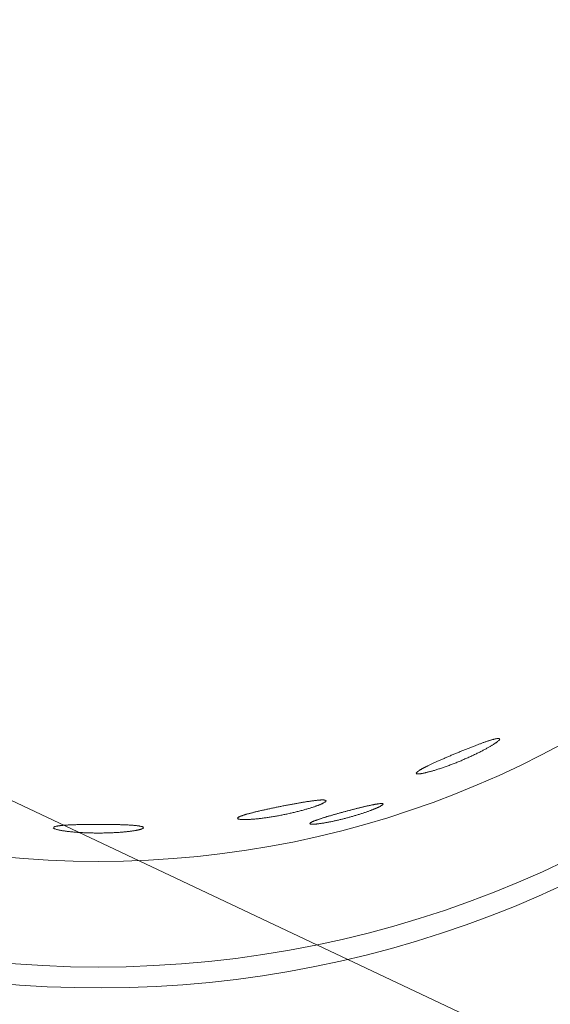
# Model space of a CAD drawing. Header units: inches. Extents: x 382808 to 408593, y -18409 to -9482.
# Tile 80 of 88: x 399288.64 to 399290.11, y -17220.64 to -17217.91. Entities that reach past the tile are written whole.
import ezdxf

# ---------------------------------------------------------------- set-up
doc = ezdxf.new("R2010")
doc.units = ezdxf.units.IN
doc.header["$LTSCALE"] = 2
doc.header["$MEASUREMENT"] = 0
doc.layers.add('!!!LOZAMET_Nr_pióra__9', color=220, linetype='CONTINUOUS', lineweight=0)

msp = doc.modelspace()

# ---------------------------------------------------------------- linework, layer by layer
at = {"layer": '!!!LOZAMET_Nr_pióra__9', "color": 7, "linetype": 'Continuous', "lineweight": 0}
for p, q in [((399298.4048, -17224.6895), (399225.0494, -17190.0675)), ((399289.9122, -17219.9179), (399289.91, -17219.9187)), ((399289.9143, -17219.9171), (399289.9122, -17219.9179)), ((399289.9165, -17219.9163), (399289.9143, -17219.9171)), ((399289.9186, -17219.9155), (399289.9165, -17219.9163)), ((399289.9206, -17219.9147), (399289.9186, -17219.9155)), ((399289.9226, -17219.914), (399289.9206, -17219.9147)), ((399289.9246, -17219.9133), (399289.9226, -17219.914)), ((399289.9266, -17219.9126), (399289.9246, -17219.9133)), ((399289.9284, -17219.9119), (399289.9266, -17219.9126)), ((399289.9303, -17219.9112), (399289.9284, -17219.9119)), ((399289.9321, -17219.9106), (399289.9303, -17219.9112)), ((399289.9339, -17219.91), (399289.9321, -17219.9106)), ((399289.9356, -17219.9094), (399289.9339, -17219.91)), ((399289.9372, -17219.9088), (399289.9356, -17219.9094)), ((399289.9389, -17219.9082), (399289.9372, -17219.9088)), ((399289.9405, -17219.9077), (399289.9389, -17219.9082)), ((399289.9421, -17219.9072), (399289.9405, -17219.9077)), ((399289.9437, -17219.9067), (399289.9421, -17219.9072)), ((399289.9452, -17219.9062), (399289.9437, -17219.9067)), ((399289.9467, -17219.9057), (399289.9452, -17219.9062)), ((399289.9482, -17219.9052), (399289.9467, -17219.9057)), ((399289.9497, -17219.9048), (399289.9482, -17219.9052)), ((399289.9511, -17219.9043), (399289.9497, -17219.9048)), ((399289.9524, -17219.9039), (399289.9511, -17219.9043)), ((399289.9538, -17219.9035), (399289.9524, -17219.9039)), ((399289.9534, -17219.9188), (399289.9548, -17219.9179)), ((399289.9551, -17219.9032), (399289.9538, -17219.9035)), ((399289.9548, -17219.9179), (399289.9563, -17219.917)), ((399289.9563, -17219.9028), (399289.9551, -17219.9032)), ((399289.9576, -17219.9025), (399289.9563, -17219.9028)), ((399289.9563, -17219.917), (399289.9576, -17219.9161)), ((399289.9587, -17219.9022), (399289.9576, -17219.9025)), ((399289.9576, -17219.9161), (399289.9589, -17219.9153)), ((399289.9599, -17219.9019), (399289.9587, -17219.9022)), ((399289.9589, -17219.9153), (399289.9602, -17219.9144)), ((399289.961, -17219.9016), (399289.9599, -17219.9019)), ((399289.9602, -17219.9144), (399289.9614, -17219.9136)), ((399289.962, -17219.9014), (399289.961, -17219.9016)), ((399289.9614, -17219.9136), (399289.9626, -17219.9128)), ((399289.964, -17219.901), (399289.962, -17219.9014)), ((399289.9626, -17219.9128), (399289.9637, -17219.912)), ((399289.9637, -17219.912), (399289.9648, -17219.9113)), ((399289.9658, -17219.9006), (399289.964, -17219.901)), ((399289.9648, -17219.9113), (399289.9658, -17219.9105)), ((399289.9674, -17219.9004), (399289.9658, -17219.9006)), ((399289.9658, -17219.9105), (399289.9667, -17219.9098)), ((399289.9667, -17219.9098), (399289.9676, -17219.9091)), ((399289.9689, -17219.9002), (399289.9674, -17219.9004)), ((399289.9676, -17219.9091), (399289.9684, -17219.9084)), ((399289.9684, -17219.9084), (399289.9699, -17219.9072)), ((399289.9701, -17219.9002), (399289.9689, -17219.9002)), ((399289.9699, -17219.9072), (399289.9712, -17219.906)), ((399289.9717, -17219.9002), (399289.9701, -17219.9002)), ((399289.9712, -17219.906), (399289.9722, -17219.905)), ((399289.9728, -17219.9005), (399289.9717, -17219.9002)), ((399289.9722, -17219.905), (399289.9729, -17219.904)), ((399289.9739, -17219.9012), (399289.9728, -17219.9005)), ((399289.9729, -17219.904), (399289.9735, -17219.9032)), ((399289.9735, -17219.9032), (399289.9739, -17219.9021)), ((399289.8448, -17219.9449), (399289.8424, -17219.9459)), ((399289.8473, -17219.9438), (399289.8448, -17219.9449)), ((399289.8497, -17219.9428), (399289.8473, -17219.9438)), ((399289.8522, -17219.9418), (399289.8497, -17219.9428)), ((399289.8546, -17219.9408), (399289.8522, -17219.9418)), ((399289.857, -17219.9398), (399289.8546, -17219.9408)), ((399289.8595, -17219.9388), (399289.857, -17219.9398)), ((399289.8619, -17219.9378), (399289.8595, -17219.9388)), ((399289.8644, -17219.9368), (399289.8619, -17219.9378)), ((399289.8668, -17219.9358), (399289.8644, -17219.9368)), ((399289.8693, -17219.9347), (399289.8668, -17219.9358)), ((399289.8718, -17219.9337), (399289.8693, -17219.9347)), ((399289.8743, -17219.9327), (399289.8718, -17219.9337)), ((399289.8767, -17219.9317), (399289.8743, -17219.9327)), ((399289.8792, -17219.9307), (399289.8767, -17219.9317)), ((399289.8817, -17219.9298), (399289.8792, -17219.9307)), ((399289.8841, -17219.9288), (399289.8817, -17219.9298)), ((399289.8866, -17219.9278), (399289.8841, -17219.9288)), ((399289.889, -17219.9268), (399289.8866, -17219.9278)), ((399289.8914, -17219.9259), (399289.889, -17219.9268)), ((399289.8938, -17219.9249), (399289.8914, -17219.9259)), ((399289.8962, -17219.924), (399289.8938, -17219.9249)), ((399289.8986, -17219.9231), (399289.8962, -17219.924)), ((399289.9009, -17219.9222), (399289.8986, -17219.9231)), ((399289.9032, -17219.9213), (399289.9009, -17219.9222)), ((399289.9017, -17219.9462), (399289.9043, -17219.945)), ((399289.9055, -17219.9204), (399289.9032, -17219.9213)), ((399289.9043, -17219.945), (399289.9069, -17219.9438)), ((399289.9078, -17219.9195), (399289.9055, -17219.9204)), ((399289.9069, -17219.9438), (399289.9094, -17219.9426)), ((399289.91, -17219.9187), (399289.9078, -17219.9195)), ((399289.9094, -17219.9426), (399289.9119, -17219.9414)), ((399289.9119, -17219.9414), (399289.9143, -17219.9401)), ((399289.9143, -17219.9401), (399289.9167, -17219.9389)), ((399289.9167, -17219.9389), (399289.9191, -17219.9378)), ((399289.9191, -17219.9378), (399289.9214, -17219.9366)), ((399289.9214, -17219.9366), (399289.9237, -17219.9354)), ((399289.9237, -17219.9354), (399289.9259, -17219.9342)), ((399289.9259, -17219.9342), (399289.9281, -17219.9331)), ((399289.9281, -17219.9331), (399289.9303, -17219.932)), ((399289.9303, -17219.932), (399289.9324, -17219.9308)), ((399289.9324, -17219.9308), (399289.9344, -17219.9297)), ((399289.9344, -17219.9297), (399289.9364, -17219.9287)), ((399289.9364, -17219.9287), (399289.9383, -17219.9276)), ((399289.9383, -17219.9276), (399289.9402, -17219.9266)), ((399289.9402, -17219.9266), (399289.942, -17219.9255)), ((399289.942, -17219.9255), (399289.9438, -17219.9245)), ((399289.9438, -17219.9245), (399289.9455, -17219.9236)), ((399289.9455, -17219.9236), (399289.9471, -17219.9226)), ((399289.9471, -17219.9226), (399289.9488, -17219.9216)), ((399289.9488, -17219.9216), (399289.9503, -17219.9207)), ((399289.9503, -17219.9207), (399289.9519, -17219.9197)), ((399289.9519, -17219.9197), (399289.9534, -17219.9188)), ((399289.7821, -17219.9725), (399289.7803, -17219.9734)), ((399289.7839, -17219.9717), (399289.7821, -17219.9725)), ((399289.7858, -17219.9708), (399289.7839, -17219.9717)), ((399289.7877, -17219.9699), (399289.7858, -17219.9708)), ((399289.7896, -17219.969), (399289.7877, -17219.9699)), ((399289.7916, -17219.9681), (399289.7896, -17219.969)), ((399289.7936, -17219.9672), (399289.7916, -17219.9681)), ((399289.7957, -17219.9662), (399289.7936, -17219.9672)), ((399289.7978, -17219.9653), (399289.7957, -17219.9662)), ((399289.7999, -17219.9643), (399289.7978, -17219.9653)), ((399289.8021, -17219.9634), (399289.7999, -17219.9643)), ((399289.8043, -17219.9624), (399289.8021, -17219.9634)), ((399289.8065, -17219.9614), (399289.8043, -17219.9624)), ((399289.8087, -17219.9604), (399289.8065, -17219.9614)), ((399289.811, -17219.9594), (399289.8087, -17219.9604)), ((399289.8133, -17219.9583), (399289.811, -17219.9594)), ((399289.8157, -17219.9573), (399289.8133, -17219.9583)), ((399289.818, -17219.9563), (399289.8157, -17219.9573)), ((399289.8204, -17219.9553), (399289.818, -17219.9563)), ((399289.8228, -17219.9542), (399289.8204, -17219.9553)), ((399289.8252, -17219.9532), (399289.8228, -17219.9542)), ((399289.8277, -17219.9521), (399289.8252, -17219.9532)), ((399289.8301, -17219.9511), (399289.8277, -17219.9521)), ((399289.8325, -17219.9501), (399289.8301, -17219.9511)), ((399289.835, -17219.949), (399289.8325, -17219.9501)), ((399289.8375, -17219.948), (399289.835, -17219.949)), ((399289.8399, -17219.9469), (399289.8375, -17219.948)), ((399289.8394, -17219.9727), (399289.8422, -17219.9716)), ((399289.8424, -17219.9459), (399289.8399, -17219.9469)), ((399289.8422, -17219.9716), (399289.8449, -17219.9705)), ((399289.8449, -17219.9705), (399289.8477, -17219.9695)), ((399289.8477, -17219.9695), (399289.8505, -17219.9684)), ((399289.8505, -17219.9684), (399289.8532, -17219.9673)), ((399289.8532, -17219.9673), (399289.8559, -17219.9662)), ((399289.8559, -17219.9662), (399289.8587, -17219.9651)), ((399289.8587, -17219.9651), (399289.8614, -17219.964)), ((399289.8614, -17219.964), (399289.8641, -17219.9629)), ((399289.8641, -17219.9629), (399289.8668, -17219.9618)), ((399289.8668, -17219.9618), (399289.8695, -17219.9606)), ((399289.8695, -17219.9606), (399289.8722, -17219.9595)), ((399289.8722, -17219.9595), (399289.8749, -17219.9583)), ((399289.8749, -17219.9583), (399289.8776, -17219.9571)), ((399289.8776, -17219.9571), (399289.8803, -17219.956)), ((399289.8803, -17219.956), (399289.883, -17219.9548)), ((399289.883, -17219.9548), (399289.8858, -17219.9536)), ((399289.8858, -17219.9536), (399289.8885, -17219.9523)), ((399289.8885, -17219.9523), (399289.8911, -17219.9511)), ((399289.8911, -17219.9511), (399289.8938, -17219.9499)), ((399289.8938, -17219.9499), (399289.8965, -17219.9487)), ((399289.8965, -17219.9487), (399289.8991, -17219.9475)), ((399289.8991, -17219.9475), (399289.9017, -17219.9462)), ((399289.7434, -17219.9951), (399289.7429, -17219.996)), ((399289.7429, -17219.997), (399289.7437, -17219.9978)), ((399289.7443, -17219.994), (399289.7434, -17219.9951)), ((399289.7437, -17219.9978), (399289.745, -17219.9981)), ((399289.7451, -17219.9932), (399289.7443, -17219.994)), ((399289.745, -17219.9981), (399289.7461, -17219.9983)), ((399289.7461, -17219.9923), (399289.7451, -17219.9932)), ((399289.7473, -17219.9914), (399289.7461, -17219.9923)), ((399289.7461, -17219.9983), (399289.7474, -17219.9984)), ((399289.7487, -17219.9904), (399289.7473, -17219.9914)), ((399289.7474, -17219.9984), (399289.749, -17219.9984)), ((399289.7503, -17219.9893), (399289.7487, -17219.9904)), ((399289.749, -17219.9984), (399289.7508, -17219.9983)), ((399289.7511, -17219.9888), (399289.7503, -17219.9893)), ((399289.7508, -17219.9983), (399289.7529, -17219.9981)), ((399289.752, -17219.9882), (399289.7511, -17219.9888)), ((399289.753, -17219.9876), (399289.752, -17219.9882)), ((399289.7529, -17219.9981), (399289.754, -17219.9979)), ((399289.754, -17219.987), (399289.753, -17219.9876)), ((399289.755, -17219.9864), (399289.754, -17219.987)), ((399289.754, -17219.9979), (399289.7551, -17219.9978)), ((399289.7561, -17219.9858), (399289.755, -17219.9864)), ((399289.7551, -17219.9978), (399289.7564, -17219.9976)), ((399289.7573, -17219.9852), (399289.7561, -17219.9858)), ((399289.7564, -17219.9976), (399289.7577, -17219.9974)), ((399289.7584, -17219.9845), (399289.7573, -17219.9852)), ((399289.7577, -17219.9974), (399289.759, -17219.9971)), ((399289.7596, -17219.9838), (399289.7584, -17219.9845)), ((399289.759, -17219.9971), (399289.7604, -17219.9969)), ((399289.7609, -17219.9831), (399289.7596, -17219.9838)), ((399289.7604, -17219.9969), (399289.7618, -17219.9966)), ((399289.7622, -17219.9825), (399289.7609, -17219.9831)), ((399289.7618, -17219.9966), (399289.7633, -17219.9963)), ((399289.7635, -17219.9818), (399289.7622, -17219.9825)), ((399289.7633, -17219.9963), (399289.7649, -17219.996)), ((399289.7649, -17219.981), (399289.7635, -17219.9818)), ((399289.7663, -17219.9803), (399289.7649, -17219.981)), ((399289.7649, -17219.996), (399289.7665, -17219.9956)), ((399289.7677, -17219.9796), (399289.7663, -17219.9803)), ((399289.7665, -17219.9956), (399289.7681, -17219.9953)), ((399289.7692, -17219.9788), (399289.7677, -17219.9796)), ((399289.7681, -17219.9953), (399289.7698, -17219.9949)), ((399289.7707, -17219.9781), (399289.7692, -17219.9788)), ((399289.7698, -17219.9949), (399289.7715, -17219.9945)), ((399289.7722, -17219.9773), (399289.7707, -17219.9781)), ((399289.7715, -17219.9945), (399289.7732, -17219.994)), ((399289.7738, -17219.9766), (399289.7722, -17219.9773)), ((399289.7732, -17219.994), (399289.775, -17219.9936)), ((399289.7753, -17219.9758), (399289.7738, -17219.9766)), ((399289.775, -17219.9936), (399289.7769, -17219.9931)), ((399289.777, -17219.975), (399289.7753, -17219.9758)), ((399289.7769, -17219.9931), (399289.7787, -17219.9926)), ((399289.7786, -17219.9742), (399289.777, -17219.975)), ((399289.7803, -17219.9734), (399289.7786, -17219.9742)), ((399289.7787, -17219.9926), (399289.7806, -17219.9921)), ((399289.7806, -17219.9921), (399289.7826, -17219.9916)), ((399289.7826, -17219.9916), (399289.7846, -17219.991)), ((399289.7846, -17219.991), (399289.7866, -17219.9904)), ((399289.7866, -17219.9904), (399289.7888, -17219.9898)), ((399289.7888, -17219.9898), (399289.7909, -17219.9892)), ((399289.7909, -17219.9892), (399289.7931, -17219.9885)), ((399289.7931, -17219.9885), (399289.7954, -17219.9878)), ((399289.7954, -17219.9878), (399289.7977, -17219.9871)), ((399289.7977, -17219.9871), (399289.8001, -17219.9864)), ((399289.8001, -17219.9864), (399289.8025, -17219.9856)), ((399289.8025, -17219.9856), (399289.8049, -17219.9848)), ((399289.8049, -17219.9848), (399289.8074, -17219.984)), ((399289.8074, -17219.984), (399289.8099, -17219.9832)), ((399289.8099, -17219.9832), (399289.8125, -17219.9823)), ((399289.8125, -17219.9823), (399289.8151, -17219.9814)), ((399289.8151, -17219.9814), (399289.8177, -17219.9805)), ((399289.8177, -17219.9805), (399289.8203, -17219.9796)), ((399289.8203, -17219.9796), (399289.823, -17219.9787)), ((399289.823, -17219.9787), (399289.8257, -17219.9777)), ((399289.8257, -17219.9777), (399289.8284, -17219.9767)), ((399289.8284, -17219.9767), (399289.8311, -17219.9757)), ((399289.8311, -17219.9757), (399289.8339, -17219.9747)), ((399289.8339, -17219.9747), (399289.8366, -17219.9737)), ((399289.8366, -17219.9737), (399289.8394, -17219.9727)), ((399289.4048, -17220.0813), (399289.4022, -17220.0817)), ((399289.4073, -17220.0808), (399289.4048, -17220.0813)), ((399289.4099, -17220.0804), (399289.4073, -17220.0808)), ((399289.4124, -17220.0799), (399289.4099, -17220.0804)), ((399289.4149, -17220.0795), (399289.4124, -17220.0799)), ((399289.4173, -17220.079), (399289.4149, -17220.0795)), ((399289.4198, -17220.0786), (399289.4173, -17220.079)), ((399289.4222, -17220.0782), (399289.4198, -17220.0786)), ((399289.4246, -17220.0778), (399289.4222, -17220.0782)), ((399289.4269, -17220.0774), (399289.4246, -17220.0778)), ((399289.4292, -17220.077), (399289.4269, -17220.0774)), ((399289.4315, -17220.0766), (399289.4292, -17220.077)), ((399289.4338, -17220.0763), (399289.4315, -17220.0766)), ((399289.436, -17220.0759), (399289.4338, -17220.0763)), ((399289.4381, -17220.0756), (399289.436, -17220.0759)), ((399289.4402, -17220.0752), (399289.4381, -17220.0756)), ((399289.4423, -17220.0749), (399289.4402, -17220.0752)), ((399289.4444, -17220.0746), (399289.4423, -17220.0749)), ((399289.4464, -17220.0743), (399289.4444, -17220.0746)), ((399289.4483, -17220.074), (399289.4464, -17220.0743)), ((399289.4502, -17220.0737), (399289.4483, -17220.074)), ((399289.452, -17220.0735), (399289.4502, -17220.0737)), ((399289.4538, -17220.0732), (399289.452, -17220.0735)), ((399289.4556, -17220.073), (399289.4538, -17220.0732)), ((399289.4573, -17220.0728), (399289.4556, -17220.073)), ((399289.459, -17220.0726), (399289.4573, -17220.0728)), ((399289.4607, -17220.0723), (399289.459, -17220.0726)), ((399289.4623, -17220.0721), (399289.4607, -17220.0723)), ((399289.4639, -17220.072), (399289.4623, -17220.0721)), ((399289.4655, -17220.0718), (399289.4639, -17220.072)), ((399289.467, -17220.0716), (399289.4655, -17220.0718)), ((399289.4685, -17220.0715), (399289.467, -17220.0716)), ((399289.47, -17220.0713), (399289.4685, -17220.0715)), ((399289.4714, -17220.0712), (399289.47, -17220.0713)), ((399289.4728, -17220.0711), (399289.4714, -17220.0712)), ((399289.4742, -17220.071), (399289.4728, -17220.0711)), ((399289.4755, -17220.0709), (399289.4742, -17220.071)), ((399289.4767, -17220.0708), (399289.4755, -17220.0709)), ((399289.478, -17220.0707), (399289.4767, -17220.0708)), ((399289.4791, -17220.0706), (399289.478, -17220.0707)), ((399289.4803, -17220.0706), (399289.4791, -17220.0706)), ((399289.4797, -17220.0819), (399289.4809, -17220.0813)), ((399289.4814, -17220.0706), (399289.4803, -17220.0706)), ((399289.4809, -17220.0813), (399289.4821, -17220.0808)), ((399289.4834, -17220.0705), (399289.4814, -17220.0706)), ((399289.4821, -17220.0808), (399289.4832, -17220.0802)), ((399289.4832, -17220.0802), (399289.4843, -17220.0797)), ((399289.4852, -17220.0706), (399289.4834, -17220.0705)), ((399289.4843, -17220.0797), (399289.4853, -17220.0792)), ((399289.4868, -17220.0706), (399289.4852, -17220.0706)), ((399289.4853, -17220.0792), (399289.4863, -17220.0787)), ((399289.4863, -17220.0787), (399289.4879, -17220.0778)), ((399289.4883, -17220.0708), (399289.4868, -17220.0706)), ((399289.4879, -17220.0778), (399289.4894, -17220.0769)), ((399289.4895, -17220.0709), (399289.4883, -17220.0708)), ((399289.4894, -17220.0769), (399289.4906, -17220.0761)), ((399289.491, -17220.0713), (399289.4895, -17220.0709)), ((399289.4906, -17220.0761), (399289.4915, -17220.0753)), ((399289.4921, -17220.0718), (399289.491, -17220.0713)), ((399289.4915, -17220.0753), (399289.4922, -17220.0746)), ((399289.493, -17220.0727), (399289.4921, -17220.0718)), ((399289.4922, -17220.0746), (399289.4929, -17220.0736)), ((399289.6354, -17220.0815), (399289.6343, -17220.0817)), ((399289.6366, -17220.0814), (399289.6354, -17220.0815)), ((399289.6376, -17220.0812), (399289.6366, -17220.0814)), ((399289.6387, -17220.0811), (399289.6376, -17220.0812)), ((399289.6406, -17220.0808), (399289.6387, -17220.0811)), ((399289.6424, -17220.0807), (399289.6406, -17220.0808)), ((399289.6441, -17220.0805), (399289.6424, -17220.0807)), ((399289.6455, -17220.0805), (399289.6441, -17220.0805)), ((399289.6468, -17220.0805), (399289.6455, -17220.0805)), ((399289.6479, -17220.0805), (399289.6468, -17220.0805)), ((399289.6493, -17220.0807), (399289.6479, -17220.0805)), ((399289.6503, -17220.0809), (399289.6493, -17220.0807)), ((399289.6511, -17220.0817), (399289.6503, -17220.0809)), ((399289.2787, -17220.1085), (399289.2771, -17220.1089)), ((399289.2803, -17220.108), (399289.2787, -17220.1085)), ((399289.282, -17220.1076), (399289.2803, -17220.108)), ((399289.2837, -17220.1071), (399289.282, -17220.1076)), ((399289.2855, -17220.1066), (399289.2837, -17220.1071)), ((399289.2873, -17220.1062), (399289.2855, -17220.1066)), ((399289.2891, -17220.1057), (399289.2873, -17220.1062)), ((399289.291, -17220.1052), (399289.2891, -17220.1057)), ((399289.2929, -17220.1047), (399289.291, -17220.1052)), ((399289.2949, -17220.1043), (399289.2929, -17220.1047)), ((399289.297, -17220.1038), (399289.2949, -17220.1043)), ((399289.299, -17220.1033), (399289.297, -17220.1038)), ((399289.3012, -17220.1027), (399289.299, -17220.1033)), ((399289.3033, -17220.1022), (399289.3012, -17220.1027)), ((399289.3055, -17220.1017), (399289.3033, -17220.1022)), ((399289.3078, -17220.1012), (399289.3055, -17220.1017)), ((399289.31, -17220.1007), (399289.3078, -17220.1012)), ((399289.3124, -17220.1001), (399289.31, -17220.1007)), ((399289.3147, -17220.0996), (399289.3124, -17220.1001)), ((399289.3171, -17220.099), (399289.3147, -17220.0996)), ((399289.3195, -17220.0985), (399289.3171, -17220.099)), ((399289.3219, -17220.098), (399289.3195, -17220.0985)), ((399289.3244, -17220.0974), (399289.3219, -17220.098)), ((399289.3269, -17220.0969), (399289.3244, -17220.0974)), ((399289.3294, -17220.0963), (399289.3269, -17220.0969)), ((399289.3319, -17220.0958), (399289.3294, -17220.0963)), ((399289.3345, -17220.0952), (399289.3319, -17220.0958)), ((399289.3371, -17220.0947), (399289.3345, -17220.0952)), ((399289.3397, -17220.0941), (399289.3371, -17220.0947)), ((399289.3423, -17220.0936), (399289.3397, -17220.0941)), ((399289.3449, -17220.093), (399289.3423, -17220.0936)), ((399289.3475, -17220.0925), (399289.3449, -17220.093)), ((399289.3501, -17220.0919), (399289.3475, -17220.0925)), ((399289.3527, -17220.0914), (399289.3501, -17220.0919)), ((399289.3553, -17220.0909), (399289.3527, -17220.0914)), ((399289.3579, -17220.0903), (399289.3553, -17220.0909)), ((399289.3605, -17220.0898), (399289.3579, -17220.0903)), ((399289.3631, -17220.0893), (399289.3605, -17220.0898)), ((399289.3657, -17220.0888), (399289.3631, -17220.0893)), ((399289.3683, -17220.0882), (399289.3657, -17220.0888)), ((399289.3709, -17220.0877), (399289.3683, -17220.0882)), ((399289.3735, -17220.0872), (399289.3709, -17220.0877)), ((399289.3761, -17220.0867), (399289.3735, -17220.0872)), ((399289.3787, -17220.0862), (399289.3761, -17220.0867)), ((399289.3813, -17220.0857), (399289.3787, -17220.0862)), ((399289.3839, -17220.0852), (399289.3813, -17220.0857)), ((399289.3865, -17220.0847), (399289.3839, -17220.0852)), ((399289.3848, -17220.1094), (399289.3877, -17220.1088)), ((399289.3892, -17220.0842), (399289.3865, -17220.0847)), ((399289.3877, -17220.1088), (399289.3906, -17220.1081)), ((399289.3918, -17220.0837), (399289.3892, -17220.0842)), ((399289.3906, -17220.1081), (399289.3935, -17220.1075)), ((399289.3944, -17220.0832), (399289.3918, -17220.0837)), ((399289.3935, -17220.1075), (399289.3964, -17220.1068)), ((399289.397, -17220.0827), (399289.3944, -17220.0832)), ((399289.3964, -17220.1068), (399289.3992, -17220.1062)), ((399289.3996, -17220.0822), (399289.397, -17220.0827)), ((399289.3992, -17220.1062), (399289.4021, -17220.1055)), ((399289.4022, -17220.0817), (399289.3996, -17220.0822)), ((399289.4021, -17220.1055), (399289.405, -17220.1048)), ((399289.405, -17220.1048), (399289.4078, -17220.1042)), ((399289.4078, -17220.1042), (399289.4106, -17220.1035)), ((399289.4106, -17220.1035), (399289.4134, -17220.1028)), ((399289.4134, -17220.1028), (399289.4162, -17220.1021)), ((399289.4162, -17220.1021), (399289.419, -17220.1014)), ((399289.419, -17220.1014), (399289.4217, -17220.1007)), ((399289.4217, -17220.1007), (399289.4243, -17220.1)), ((399289.4243, -17220.1), (399289.427, -17220.0993)), ((399289.427, -17220.0993), (399289.4296, -17220.0986)), ((399289.4296, -17220.0986), (399289.4321, -17220.0978)), ((399289.4321, -17220.0978), (399289.4346, -17220.0971)), ((399289.4346, -17220.0971), (399289.4371, -17220.0964)), ((399289.4371, -17220.0964), (399289.4395, -17220.0957)), ((399289.4395, -17220.0957), (399289.4419, -17220.095)), ((399289.4419, -17220.095), (399289.4442, -17220.0944)), ((399289.4442, -17220.0944), (399289.4465, -17220.0937)), ((399289.4465, -17220.0937), (399289.4487, -17220.093)), ((399289.4487, -17220.093), (399289.4509, -17220.0923)), ((399289.4509, -17220.0923), (399289.453, -17220.0916)), ((399289.453, -17220.0916), (399289.455, -17220.091)), ((399289.455, -17220.091), (399289.457, -17220.0903)), ((399289.457, -17220.0903), (399289.4589, -17220.0897)), ((399289.4589, -17220.0897), (399289.4608, -17220.0891)), ((399289.4608, -17220.0891), (399289.4626, -17220.0884)), ((399289.4626, -17220.0884), (399289.4644, -17220.0878)), ((399289.4644, -17220.0878), (399289.4661, -17220.0872)), ((399289.4661, -17220.0872), (399289.4678, -17220.0866)), ((399289.4678, -17220.0866), (399289.4695, -17220.086)), ((399289.4695, -17220.086), (399289.4711, -17220.0854)), ((399289.4711, -17220.0854), (399289.4726, -17220.0848)), ((399289.4726, -17220.0848), (399289.4741, -17220.0842)), ((399289.4741, -17220.0842), (399289.4756, -17220.0836)), ((399289.4756, -17220.0836), (399289.477, -17220.083)), ((399289.477, -17220.083), (399289.4784, -17220.0824)), ((399289.4784, -17220.0824), (399289.4797, -17220.0819)), ((399289.523, -17220.1088), (399289.521, -17220.1094)), ((399289.5251, -17220.1082), (399289.523, -17220.1088)), ((399289.5271, -17220.1077), (399289.5251, -17220.1082)), ((399289.5292, -17220.1071), (399289.5271, -17220.1077)), ((399289.5313, -17220.1065), (399289.5292, -17220.1071)), ((399289.5333, -17220.1059), (399289.5313, -17220.1065)), ((399289.5354, -17220.1054), (399289.5333, -17220.1059)), ((399289.5374, -17220.1048), (399289.5354, -17220.1054)), ((399289.5395, -17220.1042), (399289.5374, -17220.1048)), ((399289.5415, -17220.1037), (399289.5395, -17220.1042)), ((399289.5436, -17220.1031), (399289.5415, -17220.1037)), ((399289.5456, -17220.1026), (399289.5436, -17220.1031)), ((399289.5476, -17220.102), (399289.5456, -17220.1026)), ((399289.5497, -17220.1015), (399289.5476, -17220.102)), ((399289.5517, -17220.101), (399289.5497, -17220.1015)), ((399289.5537, -17220.1004), (399289.5517, -17220.101)), ((399289.5558, -17220.0999), (399289.5537, -17220.1004)), ((399289.5578, -17220.0993), (399289.5558, -17220.0999)), ((399289.5599, -17220.0988), (399289.5578, -17220.0993)), ((399289.562, -17220.0983), (399289.5599, -17220.0988)), ((399289.564, -17220.0977), (399289.562, -17220.0983)), ((399289.5661, -17220.0972), (399289.564, -17220.0977)), ((399289.5682, -17220.0966), (399289.5661, -17220.0972)), ((399289.5703, -17220.0961), (399289.5682, -17220.0966)), ((399289.5723, -17220.0956), (399289.5703, -17220.0961)), ((399289.5744, -17220.0951), (399289.5723, -17220.0956)), ((399289.5765, -17220.0945), (399289.5744, -17220.0951)), ((399289.5785, -17220.094), (399289.5765, -17220.0945)), ((399289.5805, -17220.0935), (399289.5785, -17220.094)), ((399289.5826, -17220.093), (399289.5805, -17220.0935)), ((399289.5846, -17220.0925), (399289.5826, -17220.093)), ((399289.5866, -17220.092), (399289.5846, -17220.0925)), ((399289.5885, -17220.0915), (399289.5866, -17220.092)), ((399289.5905, -17220.0911), (399289.5885, -17220.0915)), ((399289.589, -17220.1091), (399289.5912, -17220.1084)), ((399289.5924, -17220.0906), (399289.5905, -17220.0911)), ((399289.5912, -17220.1084), (399289.5934, -17220.1076)), ((399289.5944, -17220.0901), (399289.5924, -17220.0906)), ((399289.5934, -17220.1076), (399289.5955, -17220.1069)), ((399289.5962, -17220.0897), (399289.5944, -17220.0901)), ((399289.5955, -17220.1069), (399289.5976, -17220.1062)), ((399289.5981, -17220.0892), (399289.5962, -17220.0897)), ((399289.5976, -17220.1062), (399289.5997, -17220.1055)), ((399289.6, -17220.0888), (399289.5981, -17220.0892)), ((399289.5997, -17220.1055), (399289.6017, -17220.1048)), ((399289.6018, -17220.0884), (399289.6, -17220.0888)), ((399289.6017, -17220.1048), (399289.6038, -17220.1041)), ((399289.6036, -17220.088), (399289.6018, -17220.0884)), ((399289.6054, -17220.0876), (399289.6036, -17220.088)), ((399289.6038, -17220.1041), (399289.6058, -17220.1035)), ((399289.6071, -17220.0872), (399289.6054, -17220.0876)), ((399289.6058, -17220.1035), (399289.6077, -17220.1028)), ((399289.6088, -17220.0868), (399289.6071, -17220.0872)), ((399289.6077, -17220.1028), (399289.6096, -17220.1021)), ((399289.6105, -17220.0864), (399289.6088, -17220.0868)), ((399289.6096, -17220.1021), (399289.6115, -17220.1014)), ((399289.6121, -17220.086), (399289.6105, -17220.0864)), ((399289.6115, -17220.1014), (399289.6133, -17220.1007)), ((399289.6137, -17220.0857), (399289.6121, -17220.086)), ((399289.6133, -17220.1007), (399289.6151, -17220.1001)), ((399289.6153, -17220.0854), (399289.6137, -17220.0857)), ((399289.6151, -17220.1001), (399289.6169, -17220.0994)), ((399289.6169, -17220.085), (399289.6153, -17220.0854)), ((399289.6184, -17220.0847), (399289.6169, -17220.085)), ((399289.6169, -17220.0994), (399289.6186, -17220.0988)), ((399289.6198, -17220.0844), (399289.6184, -17220.0847)), ((399289.6186, -17220.0988), (399289.6202, -17220.0981)), ((399289.6213, -17220.0841), (399289.6198, -17220.0844)), ((399289.6202, -17220.0981), (399289.6218, -17220.0975)), ((399289.6227, -17220.0838), (399289.6213, -17220.0841)), ((399289.6218, -17220.0975), (399289.6234, -17220.0969)), ((399289.6241, -17220.0836), (399289.6227, -17220.0838)), ((399289.6234, -17220.0969), (399289.6249, -17220.0963)), ((399289.6254, -17220.0833), (399289.6241, -17220.0836)), ((399289.6249, -17220.0963), (399289.6264, -17220.0957)), ((399289.6268, -17220.083), (399289.6254, -17220.0833)), ((399289.6264, -17220.0957), (399289.6279, -17220.0951)), ((399289.6281, -17220.0828), (399289.6268, -17220.083)), ((399289.6279, -17220.0951), (399289.6293, -17220.0945)), ((399289.6294, -17220.0826), (399289.6281, -17220.0828)), ((399289.6293, -17220.0945), (399289.6307, -17220.0939)), ((399289.6307, -17220.0823), (399289.6294, -17220.0826)), ((399289.6319, -17220.0821), (399289.6307, -17220.0823)), ((399289.6307, -17220.0939), (399289.6321, -17220.0933)), ((399289.6331, -17220.0819), (399289.6319, -17220.0821)), ((399289.6321, -17220.0933), (399289.6334, -17220.0927)), ((399289.6343, -17220.0817), (399289.6331, -17220.0819)), ((399289.6334, -17220.0927), (399289.6347, -17220.0922)), ((399289.6347, -17220.0922), (399289.636, -17220.0916)), ((399289.636, -17220.0916), (399289.6372, -17220.091)), ((399289.6372, -17220.091), (399289.6383, -17220.0905)), ((399289.6383, -17220.0905), (399289.6395, -17220.09)), ((399289.6395, -17220.09), (399289.6405, -17220.0894)), ((399289.6405, -17220.0894), (399289.6416, -17220.0889)), ((399289.6416, -17220.0889), (399289.6426, -17220.0884)), ((399289.6426, -17220.0884), (399289.6435, -17220.0879)), ((399289.6435, -17220.0879), (399289.6452, -17220.087)), ((399289.6452, -17220.087), (399289.6467, -17220.0861)), ((399289.6467, -17220.0861), (399289.6479, -17220.0853)), ((399289.6479, -17220.0853), (399289.649, -17220.0845)), ((399289.649, -17220.0845), (399289.6498, -17220.0838)), ((399289.6498, -17220.0838), (399289.6507, -17220.0829)), ((399289.6507, -17220.0829), (399289.6511, -17220.0819)), ((399289.2478, -17220.1216), (399289.2485, -17220.1225)), ((399289.2486, -17220.1198), (399289.248, -17220.1206)), ((399289.2485, -17220.1225), (399289.2496, -17220.1231)), ((399289.2497, -17220.1189), (399289.2486, -17220.1198)), ((399289.2496, -17220.1231), (399289.2506, -17220.1235)), ((399289.2507, -17220.1183), (399289.2497, -17220.1189)), ((399289.2506, -17220.1235), (399289.2519, -17220.1238)), ((399289.2518, -17220.1176), (399289.2507, -17220.1183)), ((399289.2532, -17220.117), (399289.2518, -17220.1176)), ((399289.2519, -17220.1238), (399289.2535, -17220.1241)), ((399289.2547, -17220.1162), (399289.2532, -17220.117)), ((399289.2535, -17220.1241), (399289.2553, -17220.1244)), ((399289.2565, -17220.1155), (399289.2547, -17220.1162)), ((399289.2553, -17220.1244), (399289.2573, -17220.1246)), ((399289.2574, -17220.1151), (399289.2565, -17220.1155)), ((399289.2573, -17220.1246), (399289.2584, -17220.1246)), ((399289.2584, -17220.1148), (399289.2574, -17220.1151)), ((399289.2595, -17220.1144), (399289.2584, -17220.1148)), ((399289.2584, -17220.1246), (399289.2596, -17220.1247)), ((399289.2606, -17220.114), (399289.2595, -17220.1144)), ((399289.2596, -17220.1247), (399289.2609, -17220.1248)), ((399289.2617, -17220.1136), (399289.2606, -17220.114)), ((399289.2609, -17220.1248), (399289.2622, -17220.1248)), ((399289.2629, -17220.1132), (399289.2617, -17220.1136)), ((399289.2622, -17220.1248), (399289.2635, -17220.1249)), ((399289.2642, -17220.1128), (399289.2629, -17220.1132)), ((399289.2635, -17220.1249), (399289.265, -17220.1249)), ((399289.2654, -17220.1124), (399289.2642, -17220.1128)), ((399289.265, -17220.1249), (399289.2664, -17220.1249)), ((399289.2668, -17220.1119), (399289.2654, -17220.1124)), ((399289.2664, -17220.1249), (399289.268, -17220.1249)), ((399289.2681, -17220.1115), (399289.2668, -17220.1119)), ((399289.268, -17220.1249), (399289.2695, -17220.1249)), ((399289.2695, -17220.1111), (399289.2681, -17220.1115)), ((399289.271, -17220.1107), (399289.2695, -17220.1111)), ((399289.2695, -17220.1249), (399289.2712, -17220.1248)), ((399289.2724, -17220.1102), (399289.271, -17220.1107)), ((399289.2712, -17220.1248), (399289.2728, -17220.1248)), ((399289.274, -17220.1098), (399289.2724, -17220.1102)), ((399289.2728, -17220.1248), (399289.2745, -17220.1247)), ((399289.2755, -17220.1093), (399289.274, -17220.1098)), ((399289.2745, -17220.1247), (399289.2763, -17220.1247)), ((399289.2771, -17220.1089), (399289.2755, -17220.1093)), ((399289.2763, -17220.1247), (399289.2781, -17220.1246)), ((399289.2781, -17220.1246), (399289.28, -17220.1245)), ((399289.28, -17220.1245), (399289.2818, -17220.1244)), ((399289.2818, -17220.1244), (399289.2838, -17220.1243)), ((399289.2838, -17220.1243), (399289.2857, -17220.1241)), ((399289.2857, -17220.1241), (399289.2877, -17220.124)), ((399289.2877, -17220.124), (399289.2898, -17220.1238)), ((399289.2898, -17220.1238), (399289.292, -17220.1237)), ((399289.292, -17220.1237), (399289.2941, -17220.1235)), ((399289.2941, -17220.1235), (399289.2964, -17220.1233)), ((399289.2964, -17220.1233), (399289.2987, -17220.1231)), ((399289.2987, -17220.1231), (399289.3011, -17220.1228)), ((399289.3011, -17220.1228), (399289.3035, -17220.1226)), ((399289.3035, -17220.1226), (399289.3059, -17220.1223)), ((399289.3059, -17220.1223), (399289.3084, -17220.122)), ((399289.3084, -17220.122), (399289.311, -17220.1217)), ((399289.311, -17220.1217), (399289.3136, -17220.1214)), ((399289.3136, -17220.1214), (399289.3162, -17220.1211)), ((399289.3162, -17220.1211), (399289.3189, -17220.1208)), ((399289.3189, -17220.1208), (399289.3216, -17220.1204)), ((399289.3216, -17220.1204), (399289.3243, -17220.12)), ((399289.3243, -17220.12), (399289.3271, -17220.1196)), ((399289.3271, -17220.1196), (399289.3299, -17220.1192)), ((399289.3299, -17220.1192), (399289.3327, -17220.1188)), ((399289.3327, -17220.1188), (399289.3356, -17220.1184)), ((399289.3356, -17220.1184), (399289.3385, -17220.118)), ((399289.3385, -17220.118), (399289.3413, -17220.1175)), ((399289.3413, -17220.1175), (399289.3442, -17220.117)), ((399289.3442, -17220.117), (399289.3472, -17220.1165)), ((399289.3472, -17220.1165), (399289.3501, -17220.116)), ((399289.3501, -17220.116), (399289.353, -17220.1155)), ((399289.353, -17220.1155), (399289.3559, -17220.115)), ((399289.3559, -17220.115), (399289.3588, -17220.1145)), ((399289.3588, -17220.1145), (399289.3618, -17220.114)), ((399289.3618, -17220.114), (399289.3647, -17220.1134)), ((399289.3647, -17220.1134), (399289.3675, -17220.1129)), ((399289.3675, -17220.1129), (399289.3704, -17220.1123)), ((399289.3704, -17220.1123), (399289.3733, -17220.1118)), ((399289.3733, -17220.1118), (399289.3761, -17220.1112)), ((399289.3761, -17220.1112), (399289.379, -17220.1106)), ((399289.379, -17220.1106), (399289.3819, -17220.11)), ((399289.3819, -17220.11), (399289.3848, -17220.1094)), ((399289.4482, -17220.136), (399289.4492, -17220.1369)), ((399289.4489, -17220.1346), (399289.4483, -17220.1355)), ((399289.4499, -17220.1338), (399289.4489, -17220.1346)), ((399289.4507, -17220.1332), (399289.4499, -17220.1338)), ((399289.4518, -17220.1326), (399289.4507, -17220.1332)), ((399289.453, -17220.1319), (399289.4518, -17220.1326)), ((399289.4543, -17220.1312), (399289.453, -17220.1319)), ((399289.4559, -17220.1305), (399289.4543, -17220.1312)), ((399289.4576, -17220.1298), (399289.4559, -17220.1305)), ((399289.4585, -17220.1294), (399289.4576, -17220.1298)), ((399289.4595, -17220.129), (399289.4585, -17220.1294)), ((399289.4605, -17220.1286), (399289.4595, -17220.129)), ((399289.4615, -17220.1282), (399289.4605, -17220.1286)), ((399289.4626, -17220.1278), (399289.4615, -17220.1282)), ((399289.4637, -17220.1273), (399289.4626, -17220.1278)), ((399289.4648, -17220.1269), (399289.4637, -17220.1273)), ((399289.466, -17220.1265), (399289.4648, -17220.1269)), ((399289.4672, -17220.126), (399289.466, -17220.1265)), ((399289.4685, -17220.1256), (399289.4672, -17220.126)), ((399289.4697, -17220.1251), (399289.4685, -17220.1256)), ((399289.471, -17220.1247), (399289.4697, -17220.1251)), ((399289.4723, -17220.1242), (399289.471, -17220.1247)), ((399289.4737, -17220.1238), (399289.4723, -17220.1242)), ((399289.4735, -17220.1362), (399289.475, -17220.136)), ((399289.475, -17220.1233), (399289.4737, -17220.1238)), ((399289.4764, -17220.1228), (399289.475, -17220.1233)), ((399289.475, -17220.136), (399289.4766, -17220.1358)), ((399289.4778, -17220.1224), (399289.4764, -17220.1228)), ((399289.4766, -17220.1358), (399289.4782, -17220.1356)), ((399289.4793, -17220.1219), (399289.4778, -17220.1224)), ((399289.4782, -17220.1356), (399289.4798, -17220.1354)), ((399289.4808, -17220.1214), (399289.4793, -17220.1219)), ((399289.4798, -17220.1354), (399289.4815, -17220.1351)), ((399289.4823, -17220.1209), (399289.4808, -17220.1214)), ((399289.4815, -17220.1351), (399289.4832, -17220.1349)), ((399289.4839, -17220.1204), (399289.4823, -17220.1209)), ((399289.4832, -17220.1349), (399289.485, -17220.1346)), ((399289.4855, -17220.1199), (399289.4839, -17220.1204)), ((399289.485, -17220.1346), (399289.4868, -17220.1343)), ((399289.4871, -17220.1194), (399289.4855, -17220.1199)), ((399289.4868, -17220.1343), (399289.4886, -17220.134)), ((399289.4888, -17220.1189), (399289.4871, -17220.1194)), ((399289.4886, -17220.134), (399289.4905, -17220.1337)), ((399289.4905, -17220.1184), (399289.4888, -17220.1189)), ((399289.4922, -17220.1178), (399289.4905, -17220.1184)), ((399289.4905, -17220.1337), (399289.4924, -17220.1333)), ((399289.4939, -17220.1173), (399289.4922, -17220.1178)), ((399289.4924, -17220.1333), (399289.4944, -17220.133)), ((399289.4957, -17220.1167), (399289.4939, -17220.1173)), ((399289.4944, -17220.133), (399289.4964, -17220.1326)), ((399289.4975, -17220.1162), (399289.4957, -17220.1167)), ((399289.4964, -17220.1326), (399289.4984, -17220.1322)), ((399289.4994, -17220.1156), (399289.4975, -17220.1162)), ((399289.4984, -17220.1322), (399289.5005, -17220.1318)), ((399289.5012, -17220.1151), (399289.4994, -17220.1156)), ((399289.5005, -17220.1318), (399289.5026, -17220.1314)), ((399289.5031, -17220.1145), (399289.5012, -17220.1151)), ((399289.5026, -17220.1314), (399289.5047, -17220.131)), ((399289.505, -17220.114), (399289.5031, -17220.1145)), ((399289.5047, -17220.131), (399289.5068, -17220.1306)), ((399289.507, -17220.1134), (399289.505, -17220.114)), ((399289.5068, -17220.1306), (399289.509, -17220.1301)), ((399289.5089, -17220.1128), (399289.507, -17220.1134)), ((399289.5109, -17220.1123), (399289.5089, -17220.1128)), ((399289.509, -17220.1301), (399289.5112, -17220.1297)), ((399289.5129, -17220.1117), (399289.5109, -17220.1123)), ((399289.5112, -17220.1297), (399289.5134, -17220.1292)), ((399289.5149, -17220.1111), (399289.5129, -17220.1117)), ((399289.5134, -17220.1292), (399289.5157, -17220.1287)), ((399289.5169, -17220.1105), (399289.5149, -17220.1111)), ((399289.5157, -17220.1287), (399289.518, -17220.1282)), ((399289.5189, -17220.11), (399289.5169, -17220.1105)), ((399289.518, -17220.1282), (399289.5202, -17220.1277)), ((399289.521, -17220.1094), (399289.5189, -17220.11)), ((399289.5202, -17220.1277), (399289.5225, -17220.1272)), ((399289.5225, -17220.1272), (399289.5248, -17220.1267)), ((399289.5248, -17220.1267), (399289.5272, -17220.1261)), ((399289.5272, -17220.1261), (399289.5295, -17220.1256)), ((399289.5295, -17220.1256), (399289.5318, -17220.125)), ((399289.5318, -17220.125), (399289.5341, -17220.1245)), ((399289.5341, -17220.1245), (399289.5365, -17220.1239)), ((399289.5365, -17220.1239), (399289.5388, -17220.1233)), ((399289.5388, -17220.1233), (399289.5411, -17220.1227)), ((399289.5411, -17220.1227), (399289.5434, -17220.1221)), ((399289.5434, -17220.1221), (399289.5457, -17220.1215)), ((399289.5457, -17220.1215), (399289.548, -17220.1209)), ((399289.548, -17220.1209), (399289.5503, -17220.1203)), ((399289.5503, -17220.1203), (399289.5526, -17220.1197)), ((399289.5526, -17220.1197), (399289.5548, -17220.1191)), ((399289.5548, -17220.1191), (399289.5571, -17220.1185)), ((399289.5571, -17220.1185), (399289.5594, -17220.1179)), ((399289.5594, -17220.1179), (399289.5617, -17220.1172)), ((399289.5617, -17220.1172), (399289.564, -17220.1166)), ((399289.564, -17220.1166), (399289.5663, -17220.1159)), ((399289.5663, -17220.1159), (399289.5686, -17220.1153)), ((399289.5686, -17220.1153), (399289.5709, -17220.1146)), ((399289.5709, -17220.1146), (399289.5732, -17220.1139)), ((399289.5732, -17220.1139), (399289.5755, -17220.1132)), ((399289.5755, -17220.1132), (399289.5778, -17220.1125)), ((399289.5778, -17220.1125), (399289.5801, -17220.1119)), ((399289.5801, -17220.1119), (399289.5823, -17220.1112)), ((399289.5823, -17220.1112), (399289.5846, -17220.1105)), ((399289.5846, -17220.1105), (399289.5868, -17220.1098)), ((399289.5868, -17220.1098), (399289.589, -17220.1091)), ((399288.7379, -17220.1472), (399288.7383, -17220.1482)), ((399288.739, -17220.1456), (399288.7383, -17220.1462)), ((399288.7383, -17220.1482), (399288.7393, -17220.149)), ((399288.7403, -17220.1449), (399288.739, -17220.1456)), ((399288.7393, -17220.149), (399288.7403, -17220.1496)), ((399288.7413, -17220.1445), (399288.7403, -17220.1449)), ((399288.7403, -17220.1496), (399288.7415, -17220.1502)), ((399288.7426, -17220.1441), (399288.7413, -17220.1445)), ((399288.7415, -17220.1502), (399288.743, -17220.1508)), ((399288.7441, -17220.1437), (399288.7426, -17220.1441)), ((399288.743, -17220.1508), (399288.7447, -17220.1514)), ((399288.7457, -17220.1433), (399288.7441, -17220.1437)), ((399288.7447, -17220.1514), (399288.7466, -17220.152)), ((399288.7476, -17220.1429), (399288.7457, -17220.1433)), ((399288.7466, -17220.152), (399288.7477, -17220.1523)), ((399288.7486, -17220.1427), (399288.7476, -17220.1429)), ((399288.7477, -17220.1523), (399288.7489, -17220.1526)), ((399288.7497, -17220.1426), (399288.7486, -17220.1427)), ((399288.7489, -17220.1526), (399288.7501, -17220.1529)), ((399288.7508, -17220.1424), (399288.7497, -17220.1426)), ((399288.7501, -17220.1529), (399288.7513, -17220.1532)), ((399288.7519, -17220.1422), (399288.7508, -17220.1424)), ((399288.7513, -17220.1532), (399288.7527, -17220.1535)), ((399288.7531, -17220.1421), (399288.7519, -17220.1422)), ((399288.7527, -17220.1535), (399288.7541, -17220.1538)), ((399288.7544, -17220.1419), (399288.7531, -17220.1421)), ((399288.7541, -17220.1538), (399288.7555, -17220.1541)), ((399288.7557, -17220.1417), (399288.7544, -17220.1419)), ((399288.7555, -17220.1541), (399288.757, -17220.1544)), ((399288.757, -17220.1416), (399288.7557, -17220.1417)), ((399288.7584, -17220.1414), (399288.757, -17220.1416)), ((399288.757, -17220.1544), (399288.7586, -17220.1546)), ((399288.7598, -17220.1413), (399288.7584, -17220.1414)), ((399288.7586, -17220.1546), (399288.7602, -17220.1549)), ((399288.7612, -17220.1411), (399288.7598, -17220.1413)), ((399288.7602, -17220.1549), (399288.7618, -17220.1552)), ((399288.7627, -17220.141), (399288.7612, -17220.1411)), ((399288.7618, -17220.1552), (399288.7635, -17220.1555)), ((399288.7643, -17220.1408), (399288.7627, -17220.141)), ((399288.7635, -17220.1555), (399288.7652, -17220.1558)), ((399288.7658, -17220.1407), (399288.7643, -17220.1408)), ((399288.7652, -17220.1558), (399288.767, -17220.1561)), ((399288.7674, -17220.1406), (399288.7658, -17220.1407)), ((399288.767, -17220.1561), (399288.7689, -17220.1563)), ((399288.7691, -17220.1405), (399288.7674, -17220.1406)), ((399288.7689, -17220.1563), (399288.7707, -17220.1566)), ((399288.7707, -17220.1403), (399288.7691, -17220.1405)), ((399288.7724, -17220.1402), (399288.7707, -17220.1403)), ((399288.7707, -17220.1566), (399288.7726, -17220.1568)), ((399288.7742, -17220.1401), (399288.7724, -17220.1402)), ((399288.7726, -17220.1568), (399288.7746, -17220.1571)), ((399288.7759, -17220.14), (399288.7742, -17220.1401)), ((399288.7746, -17220.1571), (399288.7766, -17220.1574)), ((399288.7777, -17220.1399), (399288.7759, -17220.14)), ((399288.7766, -17220.1574), (399288.7786, -17220.1576)), ((399288.7796, -17220.1398), (399288.7777, -17220.1399)), ((399288.7786, -17220.1576), (399288.7808, -17220.1578)), ((399288.7815, -17220.1397), (399288.7796, -17220.1398)), ((399288.7808, -17220.1578), (399288.783, -17220.1581)), ((399288.7834, -17220.1396), (399288.7815, -17220.1397)), ((399288.783, -17220.1581), (399288.7852, -17220.1583)), ((399288.7854, -17220.1395), (399288.7834, -17220.1396)), ((399288.7852, -17220.1583), (399288.7875, -17220.1586)), ((399288.7875, -17220.1394), (399288.7854, -17220.1395)), ((399288.7896, -17220.1393), (399288.7875, -17220.1394)), ((399288.7875, -17220.1586), (399288.7899, -17220.1588)), ((399288.7917, -17220.1392), (399288.7896, -17220.1393)), ((399288.7899, -17220.1588), (399288.7923, -17220.159)), ((399288.7939, -17220.1391), (399288.7917, -17220.1392)), ((399288.7923, -17220.159), (399288.7948, -17220.1592)), ((399288.7961, -17220.139), (399288.7939, -17220.1391)), ((399288.7948, -17220.1592), (399288.7973, -17220.1595)), ((399288.7984, -17220.139), (399288.7961, -17220.139)), ((399288.7973, -17220.1595), (399288.7998, -17220.1597)), ((399288.8007, -17220.1389), (399288.7984, -17220.139)), ((399288.7998, -17220.1597), (399288.8024, -17220.1599)), ((399288.803, -17220.1388), (399288.8007, -17220.1389)), ((399288.8024, -17220.1599), (399288.8051, -17220.1601)), ((399288.8054, -17220.1387), (399288.803, -17220.1388)), ((399288.8051, -17220.1601), (399288.8078, -17220.1602)), ((399288.8078, -17220.1387), (399288.8054, -17220.1387)), ((399288.8102, -17220.1386), (399288.8078, -17220.1387)), ((399288.8078, -17220.1602), (399288.8105, -17220.1604)), ((399288.8127, -17220.1385), (399288.8102, -17220.1386)), ((399288.8105, -17220.1604), (399288.8132, -17220.1606)), ((399288.8152, -17220.1385), (399288.8127, -17220.1385)), ((399288.8132, -17220.1606), (399288.816, -17220.1608)), ((399288.8177, -17220.1384), (399288.8152, -17220.1385)), ((399288.816, -17220.1608), (399288.8189, -17220.1609)), ((399288.8203, -17220.1384), (399288.8177, -17220.1384)), ((399288.8189, -17220.1609), (399288.8217, -17220.1611)), ((399288.8228, -17220.1383), (399288.8203, -17220.1384)), ((399288.8217, -17220.1611), (399288.8246, -17220.1612)), ((399288.8254, -17220.1383), (399288.8228, -17220.1383)), ((399288.8246, -17220.1612), (399288.8275, -17220.1613)), ((399288.8281, -17220.1382), (399288.8254, -17220.1383)), ((399288.8275, -17220.1613), (399288.8304, -17220.1614)), ((399288.8307, -17220.1382), (399288.8281, -17220.1382)), ((399288.8304, -17220.1614), (399288.8334, -17220.1615)), ((399288.8333, -17220.1382), (399288.8307, -17220.1382)), ((399288.836, -17220.1381), (399288.8333, -17220.1382)), ((399288.8334, -17220.1615), (399288.8363, -17220.1616)), ((399288.8386, -17220.1381), (399288.836, -17220.1381)), ((399288.8363, -17220.1616), (399288.8393, -17220.1617)), ((399288.8413, -17220.1381), (399288.8386, -17220.1381)), ((399288.8393, -17220.1617), (399288.8422, -17220.1618)), ((399288.844, -17220.1381), (399288.8413, -17220.1381)), ((399288.8422, -17220.1618), (399288.8452, -17220.1618)), ((399288.8467, -17220.138), (399288.844, -17220.1381)), ((399288.8452, -17220.1618), (399288.8482, -17220.1619)), ((399288.8493, -17220.138), (399288.8467, -17220.138)), ((399288.8482, -17220.1619), (399288.8511, -17220.162)), ((399288.852, -17220.138), (399288.8493, -17220.138)), ((399288.8511, -17220.162), (399288.8541, -17220.162)), ((399288.8547, -17220.138), (399288.852, -17220.138)), ((399288.8541, -17220.162), (399288.857, -17220.162)), ((399288.8573, -17220.138), (399288.8547, -17220.138)), ((399288.857, -17220.162), (399288.86, -17220.162)), ((399288.8599, -17220.138), (399288.8573, -17220.138)), ((399288.8626, -17220.138), (399288.8599, -17220.138)), ((399288.86, -17220.162), (399288.8629, -17220.162)), ((399288.8652, -17220.138), (399288.8626, -17220.138)), ((399288.8629, -17220.162), (399288.8658, -17220.162)), ((399288.8678, -17220.138), (399288.8652, -17220.138)), ((399288.8658, -17220.162), (399288.8687, -17220.162)), ((399288.8705, -17220.138), (399288.8678, -17220.138)), ((399288.8687, -17220.162), (399288.8716, -17220.162)), ((399288.8731, -17220.138), (399288.8705, -17220.138)), ((399288.8716, -17220.162), (399288.8746, -17220.162)), ((399288.8758, -17220.138), (399288.8731, -17220.138)), ((399288.8746, -17220.162), (399288.8776, -17220.1619)), ((399288.8785, -17220.138), (399288.8758, -17220.138)), ((399288.8776, -17220.1619), (399288.8805, -17220.1618)), ((399288.8811, -17220.1381), (399288.8785, -17220.138)), ((399288.8805, -17220.1618), (399288.8835, -17220.1618)), ((399288.8838, -17220.1381), (399288.8811, -17220.1381)), ((399288.8835, -17220.1618), (399288.8865, -17220.1617)), ((399288.8865, -17220.1381), (399288.8838, -17220.1381)), ((399288.8891, -17220.1381), (399288.8865, -17220.1381)), ((399288.8865, -17220.1617), (399288.8894, -17220.1616)), ((399288.8918, -17220.1382), (399288.8891, -17220.1381)), ((399288.8894, -17220.1616), (399288.8924, -17220.1615)), ((399288.8944, -17220.1382), (399288.8918, -17220.1382)), ((399288.8924, -17220.1615), (399288.8953, -17220.1614)), ((399288.8971, -17220.1382), (399288.8944, -17220.1382)), ((399288.8953, -17220.1614), (399288.8982, -17220.1613)), ((399288.8997, -17220.1383), (399288.8971, -17220.1382)), ((399288.8982, -17220.1613), (399288.9011, -17220.1612)), ((399288.9023, -17220.1383), (399288.8997, -17220.1383)), ((399288.9011, -17220.1612), (399288.904, -17220.1611)), ((399288.9049, -17220.1384), (399288.9023, -17220.1383)), ((399288.904, -17220.1611), (399288.9069, -17220.1609)), ((399288.9074, -17220.1384), (399288.9049, -17220.1384)), ((399288.9069, -17220.1609), (399288.9097, -17220.1608)), ((399288.91, -17220.1385), (399288.9074, -17220.1384)), ((399288.9097, -17220.1608), (399288.9125, -17220.1606)), ((399288.9125, -17220.1385), (399288.91, -17220.1385)), ((399288.9149, -17220.1386), (399288.9125, -17220.1385)), ((399288.9125, -17220.1606), (399288.9152, -17220.1604)), ((399288.9174, -17220.1387), (399288.9149, -17220.1386)), ((399288.9152, -17220.1604), (399288.918, -17220.1602)), ((399288.9198, -17220.1387), (399288.9174, -17220.1387)), ((399288.918, -17220.1602), (399288.9207, -17220.1601)), ((399288.9222, -17220.1388), (399288.9198, -17220.1387)), ((399288.9207, -17220.1601), (399288.9233, -17220.1599)), ((399288.9245, -17220.1389), (399288.9222, -17220.1388)), ((399288.9233, -17220.1599), (399288.9259, -17220.1597)), ((399288.9268, -17220.1389), (399288.9245, -17220.1389)), ((399288.9259, -17220.1597), (399288.9285, -17220.1595)), ((399288.9291, -17220.139), (399288.9268, -17220.1389)), ((399288.9285, -17220.1595), (399288.931, -17220.1592)), ((399288.9313, -17220.1391), (399288.9291, -17220.139)), ((399288.931, -17220.1592), (399288.9334, -17220.159)), ((399288.9335, -17220.1392), (399288.9313, -17220.1391)), ((399288.9334, -17220.159), (399288.9358, -17220.1588)), ((399288.9357, -17220.1393), (399288.9335, -17220.1392)), ((399288.9378, -17220.1394), (399288.9357, -17220.1393)), ((399288.9358, -17220.1588), (399288.9382, -17220.1586)), ((399288.9398, -17220.1395), (399288.9378, -17220.1394)), ((399288.9382, -17220.1586), (399288.9405, -17220.1583)), ((399288.9418, -17220.1396), (399288.9398, -17220.1395)), ((399288.9405, -17220.1583), (399288.9428, -17220.1581)), ((399288.9438, -17220.1397), (399288.9418, -17220.1396)), ((399288.9428, -17220.1581), (399288.945, -17220.1578)), ((399288.9457, -17220.1398), (399288.9438, -17220.1397)), ((399288.945, -17220.1578), (399288.9471, -17220.1576)), ((399288.9476, -17220.1399), (399288.9457, -17220.1398)), ((399288.9471, -17220.1576), (399288.9491, -17220.1574)), ((399288.9494, -17220.14), (399288.9476, -17220.1399)), ((399288.9491, -17220.1574), (399288.9512, -17220.1571)), ((399288.9512, -17220.1401), (399288.9494, -17220.14)), ((399288.9529, -17220.1402), (399288.9512, -17220.1401)), ((399288.9512, -17220.1571), (399288.9531, -17220.1568)), ((399288.9546, -17220.1403), (399288.9529, -17220.1402)), ((399288.9531, -17220.1568), (399288.955, -17220.1566)), ((399288.9563, -17220.1404), (399288.9546, -17220.1403)), ((399288.955, -17220.1566), (399288.9569, -17220.1563)), ((399288.9579, -17220.1406), (399288.9563, -17220.1404)), ((399288.9569, -17220.1563), (399288.9587, -17220.1561)), ((399288.9595, -17220.1407), (399288.9579, -17220.1406)), ((399288.9587, -17220.1561), (399288.9605, -17220.1558)), ((399288.9611, -17220.1408), (399288.9595, -17220.1407)), ((399288.9605, -17220.1558), (399288.9622, -17220.1555)), ((399288.9627, -17220.141), (399288.9611, -17220.1408)), ((399288.9622, -17220.1555), (399288.9639, -17220.1552)), ((399288.9642, -17220.1411), (399288.9627, -17220.141)), ((399288.9639, -17220.1552), (399288.9656, -17220.1549)), ((399288.9656, -17220.1412), (399288.9642, -17220.1411)), ((399288.9671, -17220.1414), (399288.9656, -17220.1412)), ((399288.9656, -17220.1549), (399288.9672, -17220.1546)), ((399288.9684, -17220.1415), (399288.9671, -17220.1414)), ((399288.9672, -17220.1546), (399288.9687, -17220.1544)), ((399288.9698, -17220.1417), (399288.9684, -17220.1415)), ((399288.9687, -17220.1544), (399288.9702, -17220.1541)), ((399288.9711, -17220.1419), (399288.9698, -17220.1417)), ((399288.9702, -17220.1541), (399288.9717, -17220.1538)), ((399288.9723, -17220.142), (399288.9711, -17220.1419)), ((399288.9717, -17220.1538), (399288.9731, -17220.1535)), ((399288.9736, -17220.1422), (399288.9723, -17220.142)), ((399288.9731, -17220.1535), (399288.9744, -17220.1532)), ((399288.9747, -17220.1424), (399288.9736, -17220.1422)), ((399288.9744, -17220.1532), (399288.9757, -17220.1529)), ((399288.9758, -17220.1425), (399288.9747, -17220.1424)), ((399288.9757, -17220.1529), (399288.9769, -17220.1526)), ((399288.9769, -17220.1427), (399288.9758, -17220.1425)), ((399288.9789, -17220.1431), (399288.9769, -17220.1427)), ((399288.9769, -17220.1526), (399288.978, -17220.1523)), ((399288.978, -17220.1523), (399288.9791, -17220.152)), ((399288.9807, -17220.1435), (399288.9789, -17220.1431)), ((399288.9791, -17220.152), (399288.9801, -17220.1517)), ((399288.9801, -17220.1517), (399288.982, -17220.1511)), ((399288.9823, -17220.1438), (399288.9807, -17220.1435)), ((399288.982, -17220.1511), (399288.9835, -17220.1505)), ((399288.9836, -17220.1443), (399288.9823, -17220.1438)), ((399288.9835, -17220.1505), (399288.9849, -17220.1499)), ((399288.9848, -17220.1447), (399288.9836, -17220.1443)), ((399288.9862, -17220.1453), (399288.9848, -17220.1447)), ((399288.9849, -17220.1499), (399288.986, -17220.1493)), ((399288.986, -17220.1493), (399288.9868, -17220.1488)), ((399288.9872, -17220.146), (399288.9862, -17220.1453)), ((399288.9868, -17220.1488), (399288.9876, -17220.1479)), ((399288.9879, -17220.1471), (399288.9872, -17220.146)), ((399289.4492, -17220.1369), (399289.4504, -17220.1373)), ((399289.4504, -17220.1373), (399289.4515, -17220.1374)), ((399289.4515, -17220.1374), (399289.4528, -17220.1376)), ((399289.4528, -17220.1376), (399289.4543, -17220.1377)), ((399289.4543, -17220.1377), (399289.456, -17220.1377)), ((399289.456, -17220.1377), (399289.4579, -17220.1376)), ((399289.4579, -17220.1376), (399289.459, -17220.1376)), ((399289.459, -17220.1376), (399289.4601, -17220.1375)), ((399289.4601, -17220.1375), (399289.4612, -17220.1375)), ((399289.4612, -17220.1375), (399289.4624, -17220.1374)), ((399289.4624, -17220.1374), (399289.4637, -17220.1373)), ((399289.4637, -17220.1373), (399289.465, -17220.1372)), ((399289.465, -17220.1372), (399289.4663, -17220.1371)), ((399289.4663, -17220.1371), (399289.4677, -17220.1369)), ((399289.4677, -17220.1369), (399289.4691, -17220.1368)), ((399289.4691, -17220.1368), (399289.4705, -17220.1366)), ((399289.4705, -17220.1366), (399289.472, -17220.1364)), ((399289.472, -17220.1364), (399289.4735, -17220.1362))]:
    msp.add_line(p, q, dxfattribs=at)
for radius in [3.435, 2.9873, 2.695]:
    msp.add_circle((399288.8629, -17217.5457), radius, dxfattribs=at)
for radius, start, end in [(4.8, 66.5703, 293.4297), (4.75, 11.4482, 348.5518), (3.045, 5.3512, 354.6488)]:
    msp.add_arc((399288.8629, -17217.5457), radius, start, end, dxfattribs=at)

doc.saveas('drawing.dxf')
